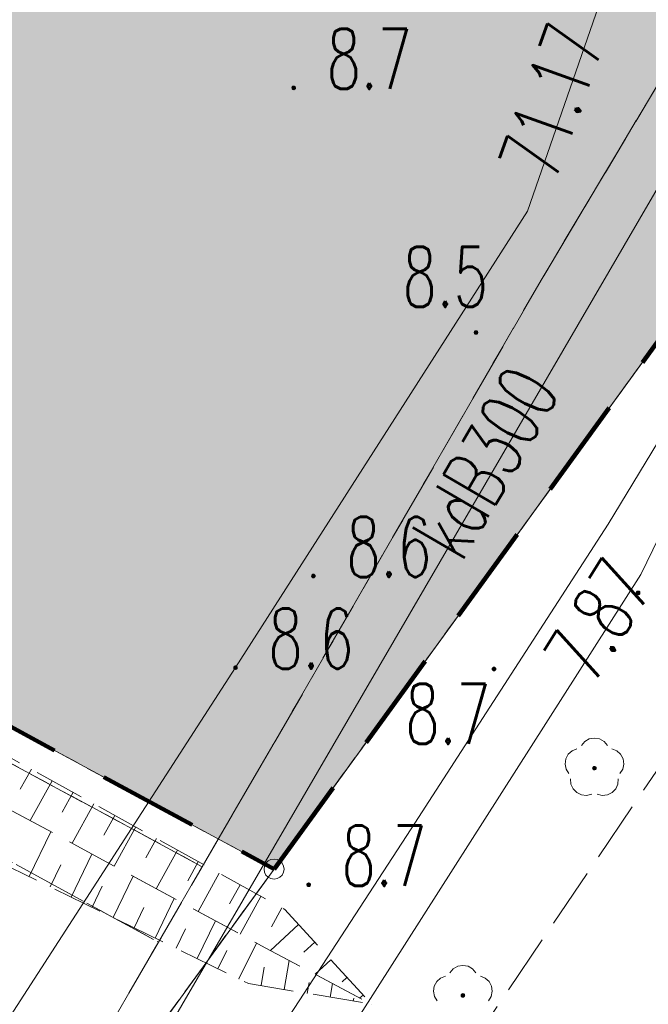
# Model space of a CAD drawing. Header units: millimetres. Extents: x -367306 to 168495, y -187323 to 82034.
# Tile 54 of 170: x 24988 to 40640, y -151441 to -126914. Entities that reach past the tile are written whole.
import ezdxf

# ---------------------------------------------------------------- set-up
doc = ezdxf.new("R2010")
doc.units = ezdxf.units.MM
doc.header["$MEASUREMENT"] = 0
for name, pattern in [('L_0_03', [1000, 500, -500]), ('L_0_05', [1750, 1250, -500]), ('L_0_06', [2000, 1500, -500]), ('Przerywana długa', [3900, 2500, -1400]), ('Przerywana gęsta', [900, 600, -300])]:
    doc.linetypes.add(name, pattern=pattern)
for name, color, linetype, lineweight in [('0_Nr_pióra__196', 1, 'Continuous', 100), ('Nowe_EGDE_Nr_pióra__8', 7, 'Continuous', 13), ('Nowe_EGDE_Nr_pióra__9', 7, 'Continuous', 13), ('Nowe_EGKK_Nr_pióra__8', 7, 'Continuous', 13), ('Nowe_EGKK_Nr_pióra__9', 7, 'Continuous', 13), ('Nowe_EGPG_Nr_pióra__8', 7, 'Continuous', 13), ('Nowe_EGPG_Nr_pióra__9', 7, 'Continuous', 13), ('Nowe_EGUG_Nr_pióra__8', 7, 'Continuous', 13), ('Nowe_EGUG_Nr_pióra__9', 7, 'Continuous', 13), ('Nowe_GUPPRZ_O_Nr_pióra__8', 7, 'Continuous', 13), ('Nowe_OTKJ_Nr_pióra__9', 7, 'Continuous', 13), ('Nowe_OTRK_Nr_pióra__8', 7, 'Continuous', 13), ('Nowe_OTRK_Nr_pióra__9', 7, 'Continuous', 13), ('Nowe_OTRN_Nr_pióra__7', 7, 'Continuous', 13), ('Nowe_OTRN_Nr_pióra__8', 7, 'Continuous', 13), ('Nowe_OTRN_Nr_pióra__9', 7, 'Continuous', 13), ('Nowe_OTRN_O_Nr_pióra__8', 7, 'Continuous', 13), ('Nowe_OTZL_Nr_pióra__8', 7, 'Continuous', 13), ('Nowe_OTZL_Nr_pióra__9', 7, 'Continuous', 13), ('Nowe_SUEP_Nr_pióra__8', 7, 'Continuous', 13), ('Nowe_SUEP_Nr_pióra__9', 7, 'Continuous', 13), ('Nowe_SUGP_Nr_pióra__8', 7, 'Continuous', 13), ('Nowe_SUGP_Nr_pióra__9', 7, 'Continuous', 13), ('Nowe_SUKP_Nr_pióra__9', 7, 'Continuous', 13), ('Nowe_SUKP_O_Nr_pióra__8', 7, 'Continuous', 13), ('Nowe_SUTP_Nr_pióra__8', 7, 'Continuous', 13), ('Nowe_SUTP_Nr_pióra__9', 7, 'Continuous', 13), ('sytuacja_Nr_pióra__1', 7, 'Continuous', 13)]:
    doc.layers.add(name, color=color, linetype=linetype, lineweight=lineweight)
for name, color, linetype, lineweight, true_color in [('0_Nr_pióra__240', 7, 'Continuous', 18, 0xdcf887), ('Nowe_OTZL_Nr_pióra__94', 7, 'Continuous', 13, 0xe4ad2c), ('sytuacja_Nr_pióra__65', 7, 'Continuous', 13, 0x80c2ff)]:
    doc.layers.add(name, color=color, linetype=linetype, lineweight=lineweight, true_color=true_color)
doc.styles.add('STYL_AUTOMATYCZNY_3', font='Simplex.shx')

msp = doc.modelspace()

# ---------------------------------------------------------------- hatches: boundary and pattern name
at = {"layer": '0_Nr_pióra__240', "linetype": 'Continuous', "lineweight": 0, "true_color": 0x2c311b}
msp.add_hatch(color=250, dxfattribs=at).paths.add_polyline_path([(1832.3, -134968.9), (3325.5, -137445.8), (6501.6, -134653), (31321.6, -148073), (43551.6, -131243), (52938.8, -105475.5), (50239.8, -104970.8), (50241.7, -104960.9, 0.4105608), (45483.3, -107953.9), (43454.5, -115678.8), (37652.4, -114156), (32816.1, -112886.7), (35989.5, -100795.2), (33381.6, -100123), (29323.2, -98604.3), (28971.6, -99353.7), (25882.9, -106410.1), (24650.6, -109225.4), (23018, -111586.2), (19968.1, -115996.2), (16289.2, -120183.4), (15001.3, -121648.2), (14544.7, -122167.6), (13419.4, -123278.9), (12674.7, -124012.8), (11388.1, -125280.7), (8915.3, -127717.6), (8238.5, -128359.6), (3301.6, -133843), (3061.6, -134723)])
at = {"layer": 'Nowe_OTRN_Nr_pióra__7', "linetype": 'Continuous', "lineweight": 13}
for points in [[(31766.6, -128613), (31768.2, -128624.7), (31772.6, -128635.5), (31779.8, -128644.8), (31789.1, -128652), (31800, -128656.5), (31811.6, -128658), (31823.3, -128656.5), (31834.1, -128652), (31843.4, -128644.8), (31850.6, -128635.5), (31855.1, -128624.7), (31856.6, -128613), (31855.1, -128601.4), (31850.6, -128590.5), (31843.4, -128581.2), (31834.1, -128574), (31823.3, -128569.6), (31811.6, -128568), (31800, -128569.6), (31789.1, -128574), (31779.8, -128581.2), (31772.6, -128590.5), (31768.2, -128601.4)], [(36304.5, -134706.4), (36306, -134718), (36310.5, -134728.9), (36317.7, -134738.2), (36327, -134745.3), (36337.9, -134749.8), (36349.5, -134751.4), (36361.1, -134749.8), (36372, -134745.3), (36381.3, -134738.2), (36388.5, -134728.9), (36393, -134718), (36394.5, -134706.4), (36393, -134694.7), (36388.5, -134683.9), (36381.3, -134674.6), (36372, -134667.4), (36361.1, -134662.9), (36349.5, -134661.4), (36337.9, -134662.9), (36327, -134667.4), (36317.7, -134674.6), (36310.5, -134683.9), (36306, -134694.7)], [(32256.6, -140773), (32258.2, -140784.7), (32262.6, -140795.5), (32269.8, -140804.8), (32279.1, -140812), (32290, -140816.5), (32301.6, -140818), (32313.3, -140816.5), (32324.1, -140812), (32333.4, -140804.8), (32340.6, -140795.5), (32345.1, -140784.7), (32346.6, -140773), (32345.1, -140761.4), (32340.6, -140750.5), (32333.4, -140741.2), (32324.1, -140734), (32313.3, -140729.6), (32301.6, -140728), (32290, -140729.6), (32279.1, -140734), (32269.8, -140741.2), (32262.6, -140750.5), (32258.2, -140761.4)], [(40341.1, -141192.6), (40342.7, -141204.2), (40347.2, -141215.1), (40354.3, -141224.4), (40363.6, -141231.5), (40374.5, -141236), (40386.1, -141237.6), (40397.8, -141236), (40408.6, -141231.5), (40417.9, -141224.4), (40425.1, -141215.1), (40429.6, -141204.2), (40431.1, -141192.6), (40429.6, -141180.9), (40425.1, -141170.1), (40417.9, -141160.7), (40408.6, -141153.6), (40397.8, -141149.1), (40386.1, -141147.6), (40374.5, -141149.1), (40363.6, -141153.6), (40354.3, -141160.7), (40347.2, -141170.1), (40342.7, -141180.9)], [(30316.6, -143053), (30318.2, -143064.7), (30322.6, -143075.5), (30329.8, -143084.8), (30339.1, -143092), (30350, -143096.5), (30361.6, -143098), (30373.3, -143096.5), (30384.1, -143092), (30393.4, -143084.8), (30400.6, -143075.5), (30405.1, -143064.7), (30406.6, -143053), (30405.1, -143041.4), (30400.6, -143030.5), (30393.4, -143021.2), (30384.1, -143014), (30373.3, -143009.6), (30361.6, -143008), (30350, -143009.6), (30339.1, -143014), (30329.8, -143021.2), (30322.6, -143030.5), (30318.2, -143041.4)], [(36753, -143090.1), (36754.5, -143101.8), (36759, -143112.6), (36766.2, -143121.9), (36775.5, -143129.1), (36786.4, -143133.6), (36798, -143135.1), (36809.7, -143133.6), (36820.5, -143129.1), (36829.8, -143121.9), (36837, -143112.6), (36841.5, -143101.8), (36843, -143090.1), (36841.5, -143078.5), (36837, -143067.6), (36829.8, -143058.3), (36820.5, -143051.2), (36809.7, -143046.7), (36798, -143045.1), (36786.4, -143046.7), (36775.5, -143051.2), (36766.2, -143058.3), (36759, -143067.6), (36754.5, -143078.5)], [(32136.6, -148463), (32138.2, -148474.7), (32142.6, -148485.5), (32149.8, -148494.8), (32159.1, -148502), (32170, -148506.5), (32181.6, -148508), (32193.3, -148506.5), (32204.1, -148502), (32213.4, -148494.8), (32220.6, -148485.5), (32225.1, -148474.7), (32226.6, -148463), (32225.1, -148451.4), (32220.6, -148440.5), (32213.4, -148431.2), (32204.1, -148424), (32193.3, -148419.6), (32181.6, -148418), (32170, -148419.6), (32159.1, -148424), (32149.8, -148431.2), (32142.6, -148440.5), (32138.2, -148451.4)]]:
    msp.add_hatch(color=7, dxfattribs=at).paths.add_polyline_path(points)
at = {"layer": 'Nowe_OTZL_Nr_pióra__94', "linetype": 'Continuous', "lineweight": 13, "true_color": 0xe4ad2c}
for points in [[(39298.6, -145603.6), (39312.5, -145601.4), (39325, -145595), (39335, -145585), (39341.4, -145572.5), (39343.6, -145558.6), (39341.4, -145544.6), (39335, -145532.1), (39325, -145522.1), (39312.5, -145515.8), (39298.6, -145513.6), (39284.7, -145515.8), (39272.1, -145522.1), (39262.2, -145532.1), (39255.8, -145544.6), (39253.6, -145558.6), (39255.8, -145572.5), (39262.2, -145585), (39272.1, -145595), (39284.7, -145601.4)], [(36022.7, -151265.2), (36036.6, -151263), (36049.1, -151256.6), (36059.1, -151246.7), (36065.5, -151234.1), (36067.7, -151220.2), (36065.5, -151206.3), (36059.1, -151193.8), (36049.1, -151183.8), (36036.6, -151177.4), (36022.7, -151175.2), (36008.8, -151177.4), (35996.2, -151183.8), (35986.3, -151193.8), (35979.9, -151206.3), (35977.7, -151220.2), (35979.9, -151234.1), (35986.3, -151246.7), (35996.2, -151256.6), (36008.8, -151263)]]:
    msp.add_hatch(color=42, dxfattribs=at).paths.add_polyline_path(points)
at = {"layer": 'sytuacja_Nr_pióra__65', "linetype": 'Continuous', "lineweight": 0, "true_color": 0x192633}
h = msp.add_hatch(color=179, dxfattribs=at)
h.paths.add_polyline_path([(-35518.4, -34473), (-67898.4, -84573), (-66138.4, -100353), (-58518.4, -110243), (-42598.4, -121143), (-16648.4, -132123), (-1348.4, -129693), (3325.5, -137445.8), (6501.6, -134653), (31321.6, -148073), (43551.6, -131243), (55981.6, -97123), (70921.6, -40873), (56311.6, -36173), (44331.6, -27593), (34641.9, -21548.3), (33406.4, -22351.9), (22129.7, -25856.9, 0.3125645), (16459.2, -35763.1, 0.0639815), (16561.6, -47403, -0.0641372), (20517.6, -68873.4, -0.1525468), (13695.5, -93630.2), (3435.8, -112923.9, -0.0818728), (1461.6, -115509.5), (-6521.8, -122921.4, -0.1451753), (-12306.4, -125248.3, -0.1061481), (-20698.4, -125033, -0.0211831), (-52070.1, -110031, -0.0156571), (-52613.6, -109720), (-56888.4, -107093), (-58193.1, -105873.8, -0.0772249), (-60088.2, -103457.7), (-61531.9, -100882.9, -0.0991166), (-62742.3, -97148), (-63291.3, -92429.4, -0.0773758), (-63172.5, -89355.1), (-62676, -86815.8, -0.093547), (-61301.5, -83370.5), (-34907, -41842.2, -0.0487492), (-33708.7, -40309.7), (-33683.4, -40283.1, -0.1375551), (-29041.8, -37523.5, -0.0442175), (-27588.1, -37267), (-16029.6, -36267.8, 0.1385926), (-10942.3, -34343.2), (-4215.8, -29365.2), (-2512.8, -27715.9, 0.2008798), (-1007.6, -25258.6), (-17808.4, -32663)])
h.paths.add_polyline_path([(33381.6, -100123), (34081.6, -98183), (16701.6, -91693), (16011.6, -93623)], flags=0)

# ---------------------------------------------------------------- linework, layer by layer
at = {"layer": '0_Nr_pióra__196', "color": 1, "linetype": 'Przerywana długa', "lineweight": 100}
msp.add_lwpolyline([(55981.6, -97123), (70921.6, -40873), (56311.6, -36173), (44331.6, -27593), (15671.6, -9583), (6061.6, -22143), (-17808.4, -32663), (-35518.4, -34473), (-67898.4, -84573), (-66138.4, -100353), (-58518.4, -110243), (-42598.4, -121143), (-16648.4, -132123), (-1348.4, -129693), (3325.5, -137445.8), (6501.6, -134653), (31321.6, -148073), (43551.6, -131243)], close=True, dxfattribs=at)
at = {"layer": 'Nowe_EGDE_Nr_pióra__8', "color": 7, "linetype": 'Continuous', "lineweight": 13}
msp.add_line((31321.6, -148073), (31321.7, -148073), dxfattribs=at)
msp.add_line((31321.6, -148073), (31321.7, -148073), dxfattribs=at)
msp.add_line((31321.6, -148073), (31321.7, -148073), dxfattribs=at)
at = {"layer": 'Nowe_EGDE_Nr_pióra__9', "color": 7, "linetype": 'Continuous', "lineweight": 13, "flags": 128}
for points in [[(55981.6, -97123), (70921.6, -40873), (56311.6, -36173), (44331.6, -27593), (15671.6, -9583), (6061.6, -22143), (-17808.4, -32663), (-35518.4, -34473), (-67898.4, -84573), (-66138.4, -100353), (-58518.4, -110243), (-42598.4, -121143), (-16648.4, -132123), (-1348.4, -129693), (3311.6, -137403), (6501.6, -134653), (31321.6, -148073), (43551.6, -131243)], [(3311.6, -137403), (19561.6, -164263), (31321.6, -148073), (6501.6, -134653)]]:
    msp.add_lwpolyline(points, close=True, dxfattribs=at)
msp.add_lwpolyline([(77721.6, -12313), (70921.6, -40873), (55981.6, -97123), (43551.6, -131243), (31321.6, -148073), (19561.6, -164263), (7973.4, -180602.1), (26296.8, -183770.5), (44701.6, -160023), (62321.6, -129663), (70431.6, -103153), (75611.6, -82253)], dxfattribs=at)
at = {"layer": 'Nowe_EGKK_Nr_pióra__8', "color": 7, "linetype": 'Continuous', "lineweight": 13}
for p, q in [((37971.6, -133403), (37971.7, -133403)), ((37971.6, -133403), (37971.7, -133403)), ((31361.6, -144863), (31361.7, -144863)), ((31361.6, -144863), (31361.7, -144863)), ((29531.6, -148013), (29531.7, -148013)), ((29531.6, -148013), (29531.7, -148013)), ((29531.6, -148013), (29531.7, -148013)), ((31321.6, -148073), (31321.7, -148073)), ((28441.6, -149893), (28441.7, -149893)), ((28441.6, -149893), (28441.7, -149893)), ((28441.6, -149893), (28441.7, -149893))]:
    msp.add_line(p, q, dxfattribs=at)
at = {"layer": 'Nowe_EGKK_Nr_pióra__9', "color": 7, "linetype": 'L_0_06', "lineweight": 13, "flags": 128}
for points in [[(29531.6, -148013), (31361.6, -144863), (37971.6, -133403), (44021.6, -123253), (49231.6, -107983), (55911.6, -88083), (57121.6, -88213), (55101.6, -97773), (55719.6, -97842.3), (55981.6, -97123), (70921.6, -40873), (56311.6, -36173), (55048, -35268), (41611.6, -68353), (57641.6, -74443), (60191.6, -64873), (66821.6, -44573), (68811.6, -45163), (62241.6, -69543), (59421.6, -76943), (58691.6, -82183), (56561.6, -81483), (55391.6, -79203), (39431.6, -73863), (31601.6, -96903), (29441.6, -101683), (23321.6, -113373), (12911.6, -125533), (3281.6, -133823), (5851.8, -135213.2)], [(43551.6, -131243), (55719.6, -97842.3), (55101.6, -97773), (57121.6, -88213), (55911.6, -88083), (49231.6, -107983), (44021.6, -123253), (37971.6, -133403), (31361.6, -144863), (29531.6, -148013), (28441.6, -149893), (25211.6, -155473), (25687.3, -155829.8), (31321.6, -148073)], [(1879.8, -135034.1), (3281.6, -133823), (5851.8, -135213.2), (29531.6, -148013), (28441.6, -149893), (4181.6, -136653)], [(19561.6, -164263), (25687.3, -155829.8), (25211.6, -155473), (28441.6, -149893), (4181.6, -136653), (1879.8, -135034.1), (3311.6, -137403)]]:
    msp.add_lwpolyline(points, close=True, dxfattribs=at)
at = {"layer": 'Nowe_EGPG_Nr_pióra__8', "color": 7, "linetype": 'Continuous', "lineweight": 13}
for p, q in [((31174.7, -147870.8), (31174.7, -147870.8)), ((31244.4, -147835.3), (31244.4, -147835.3)), ((31321.6, -147823), (31321.7, -147823)), ((31398.9, -147835.3), (31398.9, -147835.3)), ((31468.6, -147870.8), (31468.6, -147870.8)), ((31071.6, -148073), (31071.7, -148073)), ((31083.9, -147995.8), (31083.9, -147995.8)), ((31119.4, -147926.1), (31119.4, -147926.1)), ((31523.9, -147926.1), (31523.9, -147926.1)), ((31559.4, -147995.8), (31559.4, -147995.8)), ((31571.6, -148073), (31571.7, -148073)), ((31083.9, -148150.3), (31083.9, -148150.3)), ((31119.4, -148220), (31119.4, -148220)), ((31174.7, -148275.3), (31174.7, -148275.3)), ((31244.4, -148310.8), (31244.4, -148310.8)), ((31321.6, -148323), (31321.7, -148323)), ((31398.9, -148310.8), (31398.9, -148310.8)), ((31468.6, -148275.3), (31468.6, -148275.3)), ((31523.9, -148220), (31523.9, -148220)), ((31559.4, -148150.3), (31559.4, -148150.3))]:
    msp.add_line(p, q, dxfattribs=at)
at = {"layer": 'Nowe_EGPG_Nr_pióra__9', "color": 7, "linetype": 'Continuous', "lineweight": 13, "flags": 128}
msp.add_lwpolyline([(31321.6, -147823), (31398.9, -147835.3), (31468.6, -147870.8), (31523.9, -147926.1), (31559.4, -147995.8), (31571.6, -148073), (31559.4, -148150.3), (31523.9, -148220), (31468.6, -148275.3), (31398.9, -148310.8), (31321.6, -148323), (31244.4, -148310.8), (31174.7, -148275.3), (31119.4, -148220), (31083.9, -148150.3), (31071.6, -148073), (31083.9, -147995.8), (31119.4, -147926.1), (31174.7, -147870.8), (31244.4, -147835.3)], close=True, dxfattribs=at)
at = {"layer": 'Nowe_EGUG_Nr_pióra__8', "color": 7, "linetype": 'Continuous', "lineweight": 13}
for p, q in [((37971.6, -133403), (37971.7, -133403)), ((37971.6, -133403), (37971.7, -133403)), ((31361.6, -144863), (31361.7, -144863)), ((31361.6, -144863), (31361.7, -144863)), ((29531.6, -148013), (29531.7, -148013)), ((29531.6, -148013), (29531.7, -148013)), ((29531.6, -148013), (29531.7, -148013)), ((31321.6, -148073), (31321.7, -148073)), ((31321.6, -148073), (31321.7, -148073)), ((28441.6, -149893), (28441.7, -149893)), ((28441.6, -149893), (28441.7, -149893)), ((28441.6, -149893), (28441.7, -149893))]:
    msp.add_line(p, q, dxfattribs=at)
at = {"layer": 'Nowe_EGUG_Nr_pióra__9', "color": 7, "linetype": 'L_0_03', "lineweight": 13, "flags": 128}
for points in [[(26296.8, -183770.5), (29734.3, -179335.1), (40791.3, -165068.4), (44701.6, -160023), (58841.6, -138483), (62321.6, -129663), (66349.4, -116497.1), (70431.6, -103153), (75611.6, -82253), (77011.8, -79633.1), (78213.7, -77384.1), (78871.6, -76153), (79381.6, -73863), (80541.6, -68573), (84031.6, -52933), (88551.6, -30943), (83581.6, -29593), (82851.6, -26523), (83531.6, -22883), (87021.6, -12263), (87781.6, -9943), (92201.6, 2177), (95191.6, 10357), (105121.6, 30727), (70471.6, 39997), (75171.6, 3647), (76491.6, -4103), (77721.6, -12313), (70921.6, -40873), (55981.6, -97123), (55719.6, -97842.3), (43551.6, -131243), (31321.6, -148073), (25687.3, -155829.8), (19561.6, -164263), (7973.4, -180602.1)], [(29531.6, -148013), (31361.6, -144863), (37971.6, -133403), (44021.6, -123253), (49231.6, -107983), (55911.6, -88083), (57121.6, -88213), (55101.6, -97773), (55719.6, -97842.3), (55981.6, -97123), (70921.6, -40873), (56311.6, -36173), (55048, -35268), (41611.6, -68353), (57641.6, -74443), (60191.6, -64873), (66821.6, -44573), (68811.6, -45163), (62241.6, -69543), (59421.6, -76943), (58691.6, -82183), (56561.6, -81483), (55391.6, -79203), (39431.6, -73863), (31601.6, -96903), (29441.6, -101683), (23321.6, -113373), (12911.6, -125533), (3281.6, -133823), (5851.8, -135213.2)], [(43551.6, -131243), (55719.6, -97842.3), (55101.6, -97773), (57121.6, -88213), (55911.6, -88083), (49231.6, -107983), (44021.6, -123253), (37971.6, -133403), (31361.6, -144863), (29531.6, -148013), (28441.6, -149893), (25211.6, -155473), (25687.3, -155829.8), (31321.6, -148073)], [(1879.8, -135034.1), (3281.6, -133823), (5851.8, -135213.2), (29531.6, -148013), (28441.6, -149893), (4181.6, -136653)], [(19561.6, -164263), (25687.3, -155829.8), (25211.6, -155473), (28441.6, -149893), (4181.6, -136653), (1879.8, -135034.1), (3311.6, -137403)]]:
    msp.add_lwpolyline(points, close=True, dxfattribs=at)
at = {"layer": 'Nowe_OTKJ_Nr_pióra__9', "color": 7, "linetype": 'L_0_06', "lineweight": 13, "flags": 128}
msp.add_lwpolyline([(21472.8, -182936.3), (26882.7, -175776), (28540.7, -173581.5), (29691.4, -171973.5), (37465.7, -161109.1), (46145.3, -148356.4), (49972.2, -142287.6), (51641.5, -139022.6), (53138.9, -135757.7), (54527.5, -132715.9), (57342.3, -125022.1), (59763.9, -118137.3), (62318.9, -110873.1), (64720.1, -102390.1), (67644.1, -92101.9), (70126.7, -83617.2), (71230.4, -82306.4), (71874.3, -82536.4), (72338.2, -77200.1), (72304.6, -73825.8), (73717.2, -67166.3), (75064.8, -60878), (76317.6, -57755.4), (77397.9, -53052), (77381.6, -52943), (77241.6, -52403), (78911.6, -42093), (79431.6, -38873), (80221.6, -34063), (81181.6, -27813), (82081.6, -22403), (82421.6, -20413), (82891.6, -18473), (83461.6, -16453), (84951.6, -11803), (87421.6, -4163), (88041.6, -2283), (88671.6, -343), (89391.6, 1647), (92221.6, 8227), (93441.6, 10997), (94021.6, 12247), (97931.6, 20357), (100791.6, 26227), (101921.6, 28457), (103521.6, 31152.6), (96697.7, 32981.9), (95391.6, 30567), (93491.6, 27337), (90361.6, 21997), (89811.6, 21167), (89081.6, 20527), (88161.6, 20167), (87161.6, 20187), (86281.6, 20637), (85621.6, 21407), (85231.6, 22277), (85021.6, 23177), (84401.6, 27727), (83761.6, 32287), (83361.6, 35117), (83368.6, 36520.8), (82801.7, 36698.3), (75439, 38653.3), (75901.6, 36127), (76431.6, 32237), (76931.6, 28187), (78631.6, 15207), (78671.6, 13957), (78451.6, 6997), (78251.6, 2937), (77991.6, 1957), (77531.6, 1027), (77141.6, -3223), (77561.6, -4543), (77401.6, -6673), (76791.6, -11613), (75671.6, -19553), (74091.6, -29323), (72161.6, -41063), (70331.6, -51773), (67307.1, -65408.9), (64955.9, -76300.2), (60888.5, -93538.3), (58023.6, -105195.3), (54440.5, -115996.9), (49439.1, -128605.1), (44882, -139357.8), (42612.1, -143016.9), (35958.2, -152858.9), (27306.8, -165115.4), (15023.6, -181821.2)], close=True, dxfattribs=at)
at = {"layer": 'Nowe_OTRK_Nr_pióra__8', "color": 7, "linetype": 'Continuous', "lineweight": 13}
for p, q in [((25278.3, -145583.6), (25278.4, -145583.6)), ((25798, -145871.7), (25798, -145871.7)), ((25001.7, -146082.6), (25001.8, -146082.6)), ((26317.7, -146159.7), (26317.7, -146159.7)), ((26044, -146653.5), (26044, -146653.5)), ((26837.3, -146447.8), (26837.4, -146447.8)), ((25247.7, -146864.4), (25247.8, -146864.4)), ((27357, -146735.8), (27357.1, -146735.8)), ((25763.7, -147143.7), (25763.8, -147143.7)), ((27876.7, -147023.9), (27876.8, -147023.9)), ((27086.2, -147224.4), (27086.3, -147224.4)), ((28396.4, -147311.9), (28396.4, -147311.9)), ((26292.8, -147430.1), (26292.9, -147430.1)), ((28916.1, -147600), (28916.1, -147600)), ((26787.8, -147698.1), (26787.9, -147698.1)), ((28128.5, -147795.3), (28128.5, -147795.3)), ((29435.8, -147888.1), (29435.8, -147888.1)), ((26009.2, -147967.5), (26009.2, -147967.5)), ((27338, -147995.8), (27338, -147995.8)), ((25219.7, -148259), (25219.8, -148259)), ((27812, -148252.4), (27812, -148252.4)), ((29170.7, -148366.2), (29170.8, -148366.2)), ((29955.4, -148176.1), (29955.5, -148176.1)), ((25742.6, -148514.1), (25742.7, -148514.1)), ((27044.1, -148499.7), (27044.2, -148499.7)), ((28383.1, -148561.5), (28383.1, -148561.5)), ((30475.1, -148464.2), (30475.2, -148464.2)), ((26265.5, -148769.1), (26265.5, -148769.1)), ((28836.1, -148806.8), (28836.2, -148806.8)), ((30994.8, -148752.2), (30994.8, -148752.2)), ((26788.3, -149024.1), (26788.4, -149024.1)), ((28079.1, -149031.9), (28079.1, -149031.9)), ((30213, -148937.1), (30213, -148937.1)), ((31514.5, -149040.3), (31514.5, -149040.3)), ((31591.6, -149083), (31591.7, -149083)), ((27311.2, -149279.1), (27311.3, -149279.1)), ((29428.2, -149127.2), (29428.3, -149127.2)), ((29860.2, -149361.1), (29860.3, -149361.1)), ((27834.1, -149534.2), (27834.1, -149534.2)), ((29114, -149564.1), (29114, -149564.1)), ((31255.2, -149508), (31255.2, -149508)), ((31933.2, -149456.3), (31933.2, -149456.3)), ((28356.9, -149789.2), (28357, -149789.2)), ((30473.4, -149693), (30473.4, -149693)), ((28879.8, -150044.2), (28879.9, -150044.2)), ((30148.9, -150096.3), (30149, -150096.3)), ((30884.4, -149915.4), (30884.4, -149915.4)), ((31101.6, -150033), (31101.7, -150033)), ((31101.6, -150033), (31101.7, -150033)), ((31229, -150100.6), (31229, -150100.6)), ((32334.2, -149894.7), (32334.3, -149894.7)), ((29402.7, -150299.2), (29402.7, -150299.2)), ((32060.2, -150145.4), (32060.3, -150145.4)), ((32735.3, -150333.1), (32735.4, -150333.1)), ((29925.5, -150554.3), (29925.6, -150554.3)), ((31075.9, -150517.9), (31075.9, -150517.9)), ((31694.1, -150347.2), (31694.1, -150347.2)), ((30448.4, -150809.3), (30448.5, -150809.3)), ((32343.5, -150691.6), (32343.5, -150691.6)), ((33136.4, -150771.5), (33136.4, -150771.5)), ((30681.6, -150923), (30681.7, -150923)), ((30999.5, -150976), (30999.6, -150976)), ((31573.3, -151071.6), (31573.4, -151071.6)), ((32191.6, -150900.9), (32191.6, -150900.9)), ((32777.8, -150921.9), (32777.9, -150921.9)), ((33018.6, -150879.3), (33018.6, -150879.3)), ((32147.2, -151167.3), (32147.2, -151167.3)), ((32721, -151262.9), (32721.1, -151262.9)), ((33307.3, -151283.9), (33307.3, -151283.9)), ((33458, -151282.6), (33458, -151282.6)), ((33537.5, -151209.9), (33537.5, -151209.9)), ((33294.8, -151358.6), (33294.9, -151358.6)), ((33741.6, -151433), (33741.7, -151433)), ((33741.6, -151433), (33741.7, -151433))]:
    msp.add_line(p, q, dxfattribs=at)
at = {"layer": 'Nowe_OTRK_Nr_pióra__9', "color": 7, "linetype": 'L_0_05', "lineweight": 13, "flags": 128}
for points in [[(6031.6, -136963), (7581.6, -137733), (20441.6, -144263), (31101.6, -150033), (33741.6, -151433), (31591.6, -149083), (21091.6, -143263), (8601.6, -136503), (6101.6, -135473)], [(7581.6, -137733), (20441.6, -144263), (31101.6, -150033), (33741.6, -151433), (30681.6, -150923), (19671.6, -145553), (4761.6, -137453), (6031.6, -136963)]]:
    msp.add_lwpolyline(points, close=True, dxfattribs=at)
at = {"layer": 'Nowe_OTRK_Nr_pióra__9', "color": 7, "linetype": 'Continuous', "lineweight": 13, "flags": 128}
for points in [[(25278.3, -145583.6), (25001.7, -146082.6)], [(25798, -145871.7), (25247.7, -146864.4)], [(26317.7, -146159.7), (26044, -146653.5)], [(26837.3, -146447.8), (26292.8, -147430.1)], [(27357, -146735.8), (27086.2, -147224.4)], [(25763.7, -147143.7), (25219.7, -148259)], [(27876.7, -147023.9), (27338, -147995.8)], [(28396.4, -147311.9), (28128.5, -147795.3)], [(28916.1, -147600), (28383.1, -148561.5)], [(26787.8, -147698.1), (26265.5, -148769.1)], [(29435.8, -147888.1), (29170.7, -148366.2)], [(25742.6, -148514.1), (26009.2, -147967.5)], [(27812, -148252.4), (27311.2, -149279.1)], [(29955.4, -148176.1), (29428.2, -149127.2)], [(26788.3, -149024.1), (27044.1, -148499.7)], [(30475.1, -148464.2), (30213, -148937.1)], [(28836.1, -148806.8), (28356.9, -149789.2)], [(30994.8, -148752.2), (30473.4, -149693)], [(27834.1, -149534.2), (28079.1, -149031.9)], [(31514.5, -149040.3), (31255.2, -149508)], [(29860.2, -149361.1), (29402.7, -150299.2)], [(28879.8, -150044.2), (29114, -149564.1)], [(31933.2, -149456.3), (31229, -150100.6)], [(29925.5, -150554.3), (30148.9, -150096.3)], [(30884.4, -149915.4), (30448.4, -150809.3)], [(32334.2, -149894.7), (32060.2, -150145.4)], [(32735.3, -150333.1), (32343.5, -150691.6)], [(30999.5, -150976), (31075.9, -150517.9)], [(31694.1, -150347.2), (31573.3, -151071.6)], [(33136.4, -150771.5), (33018.6, -150879.3)], [(32147.2, -151167.3), (32191.6, -150900.9)], [(32777.8, -150921.9), (32721, -151262.9)], [(33294.8, -151358.6), (33307.3, -151283.9)], [(33537.5, -151209.9), (33458, -151282.6)]]:
    msp.add_lwpolyline(points, dxfattribs=at)
at = {"layer": 'Nowe_OTRN_Nr_pióra__8', "color": 7, "linetype": 'Continuous', "lineweight": 13}
for p, q in [((31766.6, -128613), (31766.7, -128613)), ((31768.2, -128601.4), (31768.2, -128601.4)), ((31768.2, -128624.7), (31768.2, -128624.7)), ((31772.6, -128590.5), (31772.7, -128590.5)), ((31772.6, -128635.5), (31772.7, -128635.5)), ((31779.8, -128581.2), (31779.9, -128581.2)), ((31779.8, -128644.8), (31779.9, -128644.8)), ((31789.1, -128574), (31789.2, -128574)), ((31789.1, -128652), (31789.2, -128652)), ((31800, -128569.6), (31800, -128569.6)), ((31800, -128656.5), (31800, -128656.5)), ((31811.6, -128568), (31811.7, -128568)), ((31811.6, -128658), (31811.7, -128658)), ((31823.3, -128569.6), (31823.3, -128569.6)), ((31823.3, -128656.5), (31823.3, -128656.5)), ((31834.1, -128574), (31834.2, -128574)), ((31834.1, -128652), (31834.2, -128652)), ((31843.4, -128581.2), (31843.5, -128581.2)), ((31843.4, -128644.8), (31843.5, -128644.8)), ((31850.6, -128590.5), (31850.6, -128590.5)), ((31850.6, -128635.5), (31850.6, -128635.5)), ((31855.1, -128601.4), (31855.1, -128601.4)), ((31855.1, -128624.7), (31855.1, -128624.7)), ((31856.6, -128613), (31856.7, -128613)), ((36304.5, -134706.4), (36304.6, -134706.4)), ((36306, -134694.7), (36306.1, -134694.7)), ((36306, -134718), (36306.1, -134718)), ((36310.5, -134683.9), (36310.6, -134683.9)), ((36310.5, -134728.9), (36310.6, -134728.9)), ((36317.7, -134674.6), (36317.7, -134674.6)), ((36317.7, -134738.2), (36317.7, -134738.2)), ((36327, -134667.4), (36327.1, -134667.4)), ((36327, -134745.3), (36327.1, -134745.3)), ((36337.9, -134662.9), (36337.9, -134662.9)), ((36337.9, -134749.8), (36337.9, -134749.8)), ((36349.5, -134661.4), (36349.6, -134661.4)), ((36349.5, -134751.4), (36349.6, -134751.4)), ((36361.1, -134662.9), (36361.2, -134662.9)), ((36361.1, -134749.8), (36361.2, -134749.8)), ((36372, -134667.4), (36372.1, -134667.4)), ((36372, -134745.3), (36372.1, -134745.3)), ((36381.3, -134674.6), (36381.4, -134674.6)), ((36381.3, -134738.2), (36381.4, -134738.2)), ((36388.5, -134683.9), (36388.5, -134683.9)), ((36388.5, -134728.9), (36388.5, -134728.9)), ((36393, -134694.7), (36393, -134694.7)), ((36393, -134718), (36393, -134718)), ((36394.5, -134706.4), (36394.6, -134706.4)), ((32256.6, -140773), (32256.7, -140773)), ((32258.2, -140761.4), (32258.2, -140761.4)), ((32262.6, -140750.5), (32262.7, -140750.5)), ((32269.8, -140741.2), (32269.9, -140741.2)), ((32279.1, -140734), (32279.2, -140734)), ((32290, -140729.6), (32290, -140729.6)), ((32301.6, -140728), (32301.7, -140728)), ((32313.3, -140729.6), (32313.3, -140729.6)), ((32324.1, -140734), (32324.2, -140734)), ((32333.4, -140741.2), (32333.5, -140741.2)), ((32340.6, -140750.5), (32340.6, -140750.5)), ((32345.1, -140761.4), (32345.1, -140761.4)), ((32346.6, -140773), (32346.7, -140773)), ((32258.2, -140784.7), (32258.2, -140784.7)), ((32262.6, -140795.5), (32262.7, -140795.5)), ((32269.8, -140804.8), (32269.9, -140804.8)), ((32279.1, -140812), (32279.2, -140812)), ((32290, -140816.5), (32290, -140816.5)), ((32301.6, -140818), (32301.7, -140818)), ((32313.3, -140816.5), (32313.3, -140816.5)), ((32324.1, -140812), (32324.2, -140812)), ((32333.4, -140804.8), (32333.5, -140804.8)), ((32340.6, -140795.5), (32340.6, -140795.5)), ((32345.1, -140784.7), (32345.1, -140784.7)), ((40341.1, -141192.6), (40341.2, -141192.6)), ((40342.7, -141180.9), (40342.7, -141180.9)), ((40342.7, -141204.2), (40342.7, -141204.2)), ((40347.2, -141170.1), (40347.2, -141170.1)), ((40347.2, -141215.1), (40347.2, -141215.1)), ((40354.3, -141160.7), (40354.4, -141160.7)), ((40354.3, -141224.4), (40354.4, -141224.4)), ((40363.6, -141153.6), (40363.7, -141153.6)), ((40363.6, -141231.5), (40363.7, -141231.5)), ((40374.5, -141149.1), (40374.5, -141149.1)), ((40374.5, -141236), (40374.5, -141236)), ((40386.1, -141147.6), (40386.2, -141147.6)), ((40386.1, -141237.6), (40386.2, -141237.6)), ((40397.8, -141149.1), (40397.8, -141149.1)), ((40397.8, -141236), (40397.8, -141236)), ((40408.6, -141153.6), (40408.7, -141153.6)), ((40408.6, -141231.5), (40408.7, -141231.5)), ((40417.9, -141160.7), (40418, -141160.7)), ((40417.9, -141224.4), (40418, -141224.4)), ((40425.1, -141170.1), (40425.1, -141170.1)), ((40425.1, -141215.1), (40425.1, -141215.1)), ((40429.6, -141180.9), (40429.6, -141180.9)), ((40429.6, -141204.2), (40429.6, -141204.2)), ((40431.1, -141192.6), (40431.2, -141192.6)), ((30316.6, -143053), (30316.7, -143053)), ((30318.2, -143041.4), (30318.2, -143041.4)), ((30318.2, -143064.7), (30318.2, -143064.7)), ((30322.6, -143030.5), (30322.7, -143030.5)), ((30322.6, -143075.5), (30322.7, -143075.5)), ((30329.8, -143021.2), (30329.9, -143021.2)), ((30329.8, -143084.8), (30329.9, -143084.8)), ((30339.1, -143014), (30339.2, -143014)), ((30339.1, -143092), (30339.2, -143092)), ((30350, -143009.6), (30350, -143009.6)), ((30350, -143096.5), (30350, -143096.5)), ((30361.6, -143008), (30361.7, -143008)), ((30361.6, -143098), (30361.7, -143098)), ((30373.3, -143009.6), (30373.3, -143009.6)), ((30373.3, -143096.5), (30373.3, -143096.5)), ((30384.1, -143014), (30384.2, -143014)), ((30384.1, -143092), (30384.2, -143092)), ((30393.4, -143021.2), (30393.5, -143021.2)), ((30393.4, -143084.8), (30393.5, -143084.8)), ((30400.6, -143030.5), (30400.6, -143030.5)), ((30400.6, -143075.5), (30400.6, -143075.5)), ((30405.1, -143041.4), (30405.1, -143041.4)), ((30405.1, -143064.7), (30405.1, -143064.7)), ((30406.6, -143053), (30406.7, -143053)), ((36753, -143090.1), (36753.1, -143090.1)), ((36754.5, -143078.5), (36754.6, -143078.5)), ((36754.5, -143101.8), (36754.6, -143101.8)), ((36759, -143067.6), (36759.1, -143067.6)), ((36759, -143112.6), (36759.1, -143112.6)), ((36766.2, -143058.3), (36766.2, -143058.3)), ((36766.2, -143121.9), (36766.2, -143121.9)), ((36775.5, -143051.2), (36775.6, -143051.2)), ((36775.5, -143129.1), (36775.6, -143129.1)), ((36786.4, -143046.7), (36786.4, -143046.7)), ((36786.4, -143133.6), (36786.4, -143133.6)), ((36798, -143045.1), (36798.1, -143045.1)), ((36798, -143135.1), (36798.1, -143135.1)), ((36809.7, -143046.7), (36809.7, -143046.7)), ((36809.7, -143133.6), (36809.7, -143133.6)), ((36820.5, -143051.2), (36820.6, -143051.2)), ((36820.5, -143129.1), (36820.6, -143129.1)), ((36829.8, -143058.3), (36829.9, -143058.3)), ((36829.8, -143121.9), (36829.9, -143121.9)), ((36837, -143067.6), (36837, -143067.6)), ((36837, -143112.6), (36837, -143112.6)), ((36841.5, -143078.5), (36841.5, -143078.5)), ((36841.5, -143101.8), (36841.5, -143101.8)), ((36843, -143090.1), (36843.1, -143090.1)), ((32136.6, -148463), (32136.7, -148463)), ((32138.2, -148451.4), (32138.2, -148451.4)), ((32138.2, -148474.7), (32138.2, -148474.7)), ((32142.6, -148440.5), (32142.7, -148440.5)), ((32142.6, -148485.5), (32142.7, -148485.5)), ((32149.8, -148431.2), (32149.9, -148431.2)), ((32149.8, -148494.8), (32149.9, -148494.8)), ((32159.1, -148424), (32159.2, -148424)), ((32159.1, -148502), (32159.2, -148502)), ((32170, -148419.6), (32170, -148419.6)), ((32170, -148506.5), (32170, -148506.5)), ((32181.6, -148418), (32181.7, -148418)), ((32181.6, -148508), (32181.7, -148508)), ((32193.3, -148419.6), (32193.3, -148419.6)), ((32193.3, -148506.5), (32193.3, -148506.5)), ((32204.1, -148424), (32204.2, -148424)), ((32204.1, -148502), (32204.2, -148502)), ((32213.4, -148431.2), (32213.5, -148431.2)), ((32213.4, -148494.8), (32213.5, -148494.8)), ((32220.6, -148440.5), (32220.6, -148440.5)), ((32220.6, -148485.5), (32220.6, -148485.5)), ((32225.1, -148451.4), (32225.1, -148451.4)), ((32225.1, -148474.7), (32225.1, -148474.7)), ((32226.6, -148463), (32226.7, -148463))]:
    msp.add_line(p, q, dxfattribs=at)
at = {"layer": 'Nowe_OTRN_Nr_pióra__9', "color": 7, "linetype": 'Continuous', "lineweight": 13, "flags": 128}
for points in [[(31766.6, -128613), (31768.2, -128624.7), (31772.6, -128635.5), (31779.8, -128644.8), (31789.1, -128652), (31800, -128656.5), (31811.6, -128658), (31823.3, -128656.5), (31834.1, -128652), (31843.4, -128644.8), (31850.6, -128635.5), (31855.1, -128624.7), (31856.6, -128613), (31855.1, -128601.4), (31850.6, -128590.5), (31843.4, -128581.2), (31834.1, -128574), (31823.3, -128569.6), (31811.6, -128568), (31800, -128569.6), (31789.1, -128574), (31779.8, -128581.2), (31772.6, -128590.5), (31768.2, -128601.4)], [(36304.5, -134706.4), (36306, -134718), (36310.5, -134728.9), (36317.7, -134738.2), (36327, -134745.3), (36337.9, -134749.8), (36349.5, -134751.4), (36361.1, -134749.8), (36372, -134745.3), (36381.3, -134738.2), (36388.5, -134728.9), (36393, -134718), (36394.5, -134706.4), (36393, -134694.7), (36388.5, -134683.9), (36381.3, -134674.6), (36372, -134667.4), (36361.1, -134662.9), (36349.5, -134661.4), (36337.9, -134662.9), (36327, -134667.4), (36317.7, -134674.6), (36310.5, -134683.9), (36306, -134694.7)], [(32256.6, -140773), (32258.2, -140784.7), (32262.6, -140795.5), (32269.8, -140804.8), (32279.1, -140812), (32290, -140816.5), (32301.6, -140818), (32313.3, -140816.5), (32324.1, -140812), (32333.4, -140804.8), (32340.6, -140795.5), (32345.1, -140784.7), (32346.6, -140773), (32345.1, -140761.4), (32340.6, -140750.5), (32333.4, -140741.2), (32324.1, -140734), (32313.3, -140729.6), (32301.6, -140728), (32290, -140729.6), (32279.1, -140734), (32269.8, -140741.2), (32262.6, -140750.5), (32258.2, -140761.4)], [(40341.1, -141192.6), (40342.7, -141204.2), (40347.2, -141215.1), (40354.3, -141224.4), (40363.6, -141231.5), (40374.5, -141236), (40386.1, -141237.6), (40397.8, -141236), (40408.6, -141231.5), (40417.9, -141224.4), (40425.1, -141215.1), (40429.6, -141204.2), (40431.1, -141192.6), (40429.6, -141180.9), (40425.1, -141170.1), (40417.9, -141160.7), (40408.6, -141153.6), (40397.8, -141149.1), (40386.1, -141147.6), (40374.5, -141149.1), (40363.6, -141153.6), (40354.3, -141160.7), (40347.2, -141170.1), (40342.7, -141180.9)], [(30316.6, -143053), (30318.2, -143064.7), (30322.6, -143075.5), (30329.8, -143084.8), (30339.1, -143092), (30350, -143096.5), (30361.6, -143098), (30373.3, -143096.5), (30384.1, -143092), (30393.4, -143084.8), (30400.6, -143075.5), (30405.1, -143064.7), (30406.6, -143053), (30405.1, -143041.4), (30400.6, -143030.5), (30393.4, -143021.2), (30384.1, -143014), (30373.3, -143009.6), (30361.6, -143008), (30350, -143009.6), (30339.1, -143014), (30329.8, -143021.2), (30322.6, -143030.5), (30318.2, -143041.4)], [(36753, -143090.1), (36754.5, -143101.8), (36759, -143112.6), (36766.2, -143121.9), (36775.5, -143129.1), (36786.4, -143133.6), (36798, -143135.1), (36809.7, -143133.6), (36820.5, -143129.1), (36829.8, -143121.9), (36837, -143112.6), (36841.5, -143101.8), (36843, -143090.1), (36841.5, -143078.5), (36837, -143067.6), (36829.8, -143058.3), (36820.5, -143051.2), (36809.7, -143046.7), (36798, -143045.1), (36786.4, -143046.7), (36775.5, -143051.2), (36766.2, -143058.3), (36759, -143067.6), (36754.5, -143078.5)], [(32136.6, -148463), (32138.2, -148474.7), (32142.6, -148485.5), (32149.8, -148494.8), (32159.1, -148502), (32170, -148506.5), (32181.6, -148508), (32193.3, -148506.5), (32204.1, -148502), (32213.4, -148494.8), (32220.6, -148485.5), (32225.1, -148474.7), (32226.6, -148463), (32225.1, -148451.4), (32220.6, -148440.5), (32213.4, -148431.2), (32204.1, -148424), (32193.3, -148419.6), (32181.6, -148418), (32170, -148419.6), (32159.1, -148424), (32149.8, -148431.2), (32142.6, -148440.5), (32138.2, -148451.4)]]:
    msp.add_lwpolyline(points, close=True, dxfattribs=at)
at = {"layer": 'Nowe_OTZL_Nr_pióra__8', "color": 7, "linetype": 'Continuous', "lineweight": 13}
for p, q in [((39058, -144895.9), (39058.1, -144895.9)), ((39170.6, -144831.1), (39170.7, -144831.1)), ((39298.6, -144808.6), (39298.6, -144808.6)), ((39426.5, -144831.1), (39426.6, -144831.1)), ((39539.1, -144895.9), (39539.2, -144895.9)), ((38742.7, -145125), (38742.7, -145125)), ((38863, -145076.1), (38863.1, -145076.1)), ((38974.3, -144995.2), (38974.4, -144995.2)), ((39622.9, -144995.2), (39622.9, -144995.2)), ((39734.1, -145076.1), (39734.2, -145076.1)), ((39854.5, -145125), (39854.5, -145125)), ((38585.3, -145326.8), (38585.3, -145326.8)), ((38646.2, -145212.1), (38646.3, -145212.1)), ((39950.9, -145212.1), (39951, -145212.1)), ((40011.9, -145326.8), (40011.9, -145326.8)), ((38567.2, -145455.4), (38567.2, -145455.4)), ((38594, -145582.6), (38594.1, -145582.6)), ((39253.6, -145558.6), (39253.6, -145558.6)), ((39255.8, -145544.6), (39255.8, -145544.6)), ((39255.8, -145572.5), (39255.8, -145572.5)), ((39262.2, -145532.1), (39262.2, -145532.1)), ((39262.2, -145585), (39262.2, -145585)), ((39272.1, -145522.1), (39272.2, -145522.1)), ((39272.1, -145595), (39272.2, -145595)), ((39284.7, -145515.8), (39284.7, -145515.8)), ((39284.7, -145601.4), (39284.7, -145601.4)), ((39298.6, -145513.6), (39298.6, -145513.6)), ((39298.6, -145603.6), (39298.6, -145603.6)), ((39312.5, -145515.8), (39312.5, -145515.8)), ((39312.5, -145601.4), (39312.5, -145601.4)), ((39325, -145522.1), (39325.1, -145522.1)), ((39325, -145595), (39325.1, -145595)), ((39335, -145532.1), (39335, -145532.1)), ((39335, -145585), (39335, -145585)), ((39341.4, -145544.6), (39341.4, -145544.6)), ((39341.4, -145572.5), (39341.4, -145572.5)), ((39343.6, -145558.6), (39343.6, -145558.6)), ((40003.2, -145582.6), (40003.2, -145582.6)), ((40030, -145455.4), (40030.1, -145455.4)), ((38662.6, -145692.9), (38662.7, -145692.9)), ((38705.1, -145823.7), (38705.2, -145823.7)), ((39892.1, -145823.7), (39892.1, -145823.7)), ((39934.6, -145692.9), (39934.6, -145692.9)), ((38714.5, -145953.3), (38714.5, -145953.3)), ((38767.5, -146071.9), (38767.5, -146071.9)), ((38857.7, -146165.3), (38857.8, -146165.3)), ((39739.4, -146165.3), (39739.5, -146165.3)), ((39829.7, -146071.9), (39829.8, -146071.9)), ((39882.7, -145953.3), (39882.8, -145953.3)), ((38974.5, -146222.3), (38974.5, -146222.3)), ((39103.7, -146236.1), (39103.7, -146236.1)), ((39229.8, -146204.9), (39229.9, -146204.9)), ((39367.4, -146204.9), (39367.4, -146204.9)), ((39493.5, -146236.1), (39493.5, -146236.1)), ((39622.7, -146222.3), (39622.7, -146222.3)), ((35782.1, -150557.5), (35782.2, -150557.5)), ((35894.7, -150492.7), (35894.8, -150492.7)), ((36022.7, -150470.2), (36022.7, -150470.2)), ((36150.6, -150492.7), (36150.7, -150492.7)), ((36263.2, -150557.5), (36263.3, -150557.5)), ((35466.7, -150786.7), (35466.8, -150786.7)), ((35587.1, -150737.7), (35587.2, -150737.7)), ((35698.4, -150656.9), (35698.4, -150656.9)), ((36346.9, -150656.9), (36347, -150656.9)), ((36458.2, -150737.7), (36458.3, -150737.7)), ((36578.6, -150786.7), (36578.6, -150786.7)), ((35309.4, -150988.5), (35309.4, -150988.5)), ((35370.3, -150873.7), (35370.4, -150873.7)), ((36675, -150873.7), (36675.1, -150873.7)), ((36736, -150988.5), (36736, -150988.5)), ((35291.2, -151117.1), (35291.3, -151117.1)), ((35318.1, -151244.2), (35318.1, -151244.2)), ((35977.7, -151220.2), (35977.7, -151220.2)), ((35979.9, -151206.3), (35979.9, -151206.3)), ((35979.9, -151234.1), (35979.9, -151234.1)), ((35986.3, -151193.8), (35986.3, -151193.8)), ((35986.3, -151246.7), (35986.3, -151246.7)), ((35996.2, -151183.8), (35996.3, -151183.8)), ((35996.2, -151256.6), (35996.3, -151256.6)), ((36008.8, -151177.4), (36008.8, -151177.4)), ((36008.8, -151263), (36008.8, -151263)), ((36022.7, -151175.2), (36022.7, -151175.2)), ((36022.7, -151265.2), (36022.7, -151265.2)), ((36036.6, -151177.4), (36036.6, -151177.4)), ((36036.6, -151263), (36036.6, -151263)), ((36049.1, -151183.8), (36049.2, -151183.8)), ((36049.1, -151256.6), (36049.2, -151256.6)), ((36059.1, -151193.8), (36059.1, -151193.8)), ((36059.1, -151246.7), (36059.1, -151246.7)), ((36065.5, -151206.3), (36065.5, -151206.3)), ((36065.5, -151234.1), (36065.5, -151234.1)), ((36067.7, -151220.2), (36067.7, -151220.2)), ((36727.2, -151244.2), (36727.3, -151244.2)), ((36754.1, -151117.1), (36754.1, -151117.1)), ((35386.7, -151354.5), (35386.7, -151354.5)), ((36658.6, -151354.5), (36658.7, -151354.5))]:
    msp.add_line(p, q, dxfattribs=at)
at = {"layer": 'Nowe_OTZL_Nr_pióra__9', "color": 7, "linetype": 'Continuous', "lineweight": 13, "flags": 128}
for points in [[(38974.3, -144995.2), (39058, -144895.9), (39170.6, -144831.1), (39298.6, -144808.6), (39426.5, -144831.1), (39539.1, -144895.9), (39622.9, -144995.2)], [(38662.6, -145692.9), (38594, -145582.6), (38567.2, -145455.4), (38585.3, -145326.8), (38646.2, -145212.1), (38742.7, -145125), (38863, -145076.1)], [(39734.1, -145076.1), (39854.5, -145125), (39950.9, -145212.1), (40011.9, -145326.8), (40030, -145455.4), (40003.2, -145582.6), (39934.6, -145692.9)], [(39229.8, -146204.9), (39103.7, -146236.1), (38974.5, -146222.3), (38857.7, -146165.3), (38767.5, -146071.9), (38714.5, -145953.3), (38705.1, -145823.7)], [(39892.1, -145823.7), (39882.7, -145953.3), (39829.7, -146071.9), (39739.4, -146165.3), (39622.7, -146222.3), (39493.5, -146236.1), (39367.4, -146204.9)], [(35698.4, -150656.9), (35782.1, -150557.5), (35894.7, -150492.7), (36022.7, -150470.2), (36150.6, -150492.7), (36263.2, -150557.5), (36346.9, -150656.9)], [(35386.7, -151354.5), (35318.1, -151244.2), (35291.2, -151117.1), (35309.4, -150988.5), (35370.3, -150873.7), (35466.7, -150786.7), (35587.1, -150737.7)], [(36458.2, -150737.7), (36578.6, -150786.7), (36675, -150873.7), (36736, -150988.5), (36754.1, -151117.1), (36727.2, -151244.2), (36658.6, -151354.5)]]:
    msp.add_lwpolyline(points, dxfattribs=at)
for points in [[(39298.6, -145603.6), (39312.5, -145601.4), (39325, -145595), (39335, -145585), (39341.4, -145572.5), (39343.6, -145558.6), (39341.4, -145544.6), (39335, -145532.1), (39325, -145522.1), (39312.5, -145515.8), (39298.6, -145513.6), (39284.7, -145515.8), (39272.1, -145522.1), (39262.2, -145532.1), (39255.8, -145544.6), (39253.6, -145558.6), (39255.8, -145572.5), (39262.2, -145585), (39272.1, -145595), (39284.7, -145601.4)], [(36022.7, -151265.2), (36036.6, -151263), (36049.1, -151256.6), (36059.1, -151246.7), (36065.5, -151234.1), (36067.7, -151220.2), (36065.5, -151206.3), (36059.1, -151193.8), (36049.1, -151183.8), (36036.6, -151177.4), (36022.7, -151175.2), (36008.8, -151177.4), (35996.2, -151183.8), (35986.3, -151193.8), (35979.9, -151206.3), (35977.7, -151220.2), (35979.9, -151234.1), (35986.3, -151246.7), (35996.2, -151256.6), (36008.8, -151263)]]:
    msp.add_lwpolyline(points, close=True, dxfattribs=at)
at = {"layer": 'Nowe_SUEP_Nr_pióra__8', "color": 7, "linetype": 'Continuous', "lineweight": 13}
msp.add_line((40451.6, -140733), (40451.7, -140733), dxfattribs=at)
msp.add_line((40451.6, -140733), (40451.7, -140733), dxfattribs=at)
at = {"layer": 'Nowe_SUEP_Nr_pióra__9', "color": 7, "linetype": 'Continuous', "lineweight": 13, "flags": 128}
msp.add_lwpolyline([(62920.2, 48206.4), (62831.6, 47947), (64461.6, 46657), (69081.6, 39547), (69851.6, 3557), (70051.6, -5533), (64801.6, -60783), (61861.6, -74133), (55161.6, -100453), (52561.6, -111263), (44341.6, -132743), (40451.6, -140733), (22601.6, -168733), (12586.7, -181399.8)], dxfattribs=at)
msp.add_lwpolyline([(62920.2, 48206.4), (62831.6, 47947), (64461.6, 46657), (69081.6, 39547), (69851.6, 3557), (70051.6, -5533), (64801.6, -60783), (61861.6, -74133), (55161.6, -100453), (52561.6, -111263), (44341.6, -132743), (40451.6, -140733), (22601.6, -168733), (12586.7, -181399.8)], dxfattribs=at)
at = {"layer": 'Nowe_SUGP_Nr_pióra__8', "color": 7, "linetype": 'Continuous', "lineweight": 13}
for p, q in [((37631.6, -131683), (37631.7, -131683)), ((30361.6, -143053), (30361.7, -143053))]:
    msp.add_line(p, q, dxfattribs=at)
at = {"layer": 'Nowe_SUGP_Nr_pióra__9', "color": 7, "linetype": 'Continuous', "lineweight": 13, "flags": 128}
msp.add_lwpolyline([(66511.6, 45387), (65451.6, 41947), (70441.6, 26607), (70591.6, 7417), (70271.6, -4513), (71051.6, -23613), (70711.6, -28373), (68611.6, -31223), (63031.6, -57593), (61161.6, -63813), (37631.6, -131683), (30361.6, -143053), (18781.6, -160973), (25371.6, -165403), (32631.6, -170383), (34091.6, -171413), (25221.5, -183584.5)], dxfattribs=at)
at = {"layer": 'Nowe_SUKP_Nr_pióra__9', "color": 7, "linetype": 'Continuous', "lineweight": 13, "flags": 128}
msp.add_lwpolyline([(53141.6, -98353), (46091.6, -122133), (26735.5, -155395.8)], dxfattribs=at)
at = {"layer": 'Nowe_SUTP_Nr_pióra__8', "color": 7, "linetype": 'Continuous', "lineweight": 13}
for p, q in [((39643.6, -139478), (39643.6, -139478)), ((34734.6, -147071.3), (34734.7, -147071.3))]:
    msp.add_line(p, q, dxfattribs=at)
at = {"layer": 'Nowe_SUTP_Nr_pióra__9', "color": 7, "linetype": 'Continuous', "lineweight": 13, "flags": 128}
msp.add_lwpolyline([(11260.8, -181170.5), (16471.5, -174238.1), (19452.2, -170500.6), (24891.1, -162266.2), (29035.7, -155831.5), (34734.6, -147071.3), (39643.6, -139478), (42120.7, -135387.3), (44075.2, -130796.6), (48468.4, -121012.6), (49975.2, -117491.8), (52488.8, -110783.5), (54097.4, -103354.7), (55499.7, -97979.2), (58559.3, -88146.5), (61218.6, -78617.5), (63969.7, -68926.2), (66235.8, -61361.1), (67905.1, -55003.6), (70185.2, -46428.6), (72414.4, -45841.4)], dxfattribs=at)
at = {"layer": 'sytuacja_Nr_pióra__1', "color": 7, "linetype": 'Przerywana gęsta', "lineweight": 13, "flags": 128}
msp.add_lwpolyline([(-35518.4, -34473), (-67898.4, -84573), (-66138.4, -100353), (-58518.4, -110243), (-42598.4, -121143), (-16648.4, -132123), (-1348.4, -129693), (3325.5, -137445.8), (6501.6, -134653), (31321.6, -148073), (43551.6, -131243), (55981.6, -97123), (70921.6, -40873), (56311.6, -36173), (44331.6, -27593), (34641.9, -21548.3), (33406.4, -22351.9), (22129.7, -25856.9, 0.3125645), (16459.2, -35763.1, 0.0639815), (16561.6, -47403, -0.0641372), (20517.6, -68873.4, -0.1525468), (13695.5, -93630.2), (3435.8, -112923.9, -0.0818728), (1461.6, -115509.5), (-6521.8, -122921.4, -0.1451753), (-12306.4, -125248.3, -0.1061481), (-20698.4, -125033, -0.0211831), (-52070.1, -110031, -0.0156571), (-52613.6, -109720), (-56888.4, -107093), (-58193.1, -105873.8, -0.0772249), (-60088.2, -103457.7), (-61531.9, -100882.9, -0.0991166), (-62742.3, -97148), (-63291.3, -92429.4, -0.0773758), (-63172.5, -89355.1), (-62676, -86815.8, -0.093547), (-61301.5, -83370.5), (-34907, -41842.2, -0.0487492), (-33708.7, -40309.7), (-33683.4, -40283.1, -0.1375551), (-29041.8, -37523.5, -0.0442175), (-27588.1, -37267), (-16029.6, -36267.8, 0.1385926), (-10942.3, -34343.2), (-4215.8, -29365.2), (-2512.8, -27715.9, 0.2008798), (-1007.6, -25258.6), (-17808.4, -32663)], format="xyb", close=True, dxfattribs=at)

# ---------------------------------------------------------------- texts
at = {"layer": 'Nowe_GUPPRZ_O_Nr_pióra__8', "color": 7, "linetype": 'Continuous', "lineweight": 13, "char_height": 1500, "attachment_point": 7, "style": 'STYL_AUTOMATYCZNY_3'}
for s, insert, rotation in [('\\A1;{\\W0.660000x;\\pql;\\FSimplex.shx;71.17}', (38307.2, -130988.6), 70.4), ('\\A1;{\\W0.660000x;\\pql;\\FSimplex.shx;7.87}', (39250.6, -143526.7), 58)]:
    msp.add_mtext(s, dxfattribs=dict(at, insert=insert, rotation=rotation))
at = {"layer": 'Nowe_OTRN_O_Nr_pióra__8', "color": 7, "linetype": 'Continuous', "lineweight": 13, "char_height": 1500, "attachment_point": 7, "style": 'STYL_AUTOMATYCZNY_3'}
for s, insert in [('\\A1;{\\W0.660000x;\\pql;\\FSimplex.shx;8.7}', (32632.3, -128640.7)), ('\\A1;{\\W0.660000x;\\pql;\\FSimplex.shx;8.5}', (34522.7, -134069.8)), ('\\A1;{\\W0.660000x;\\pql;\\FSimplex.shx;8.6}', (33122.3, -140800.7)), ('\\A1;{\\W0.660000x;\\pql;\\FSimplex.shx;8.6}', (31182.3, -143080.7)), ('\\A1;{\\W0.660000x;\\pql;\\FSimplex.shx;8.7}', (34591.7, -144954.9)), ('\\A1;{\\W0.660000x;\\pql;\\FSimplex.shx;8.7}', (33002.3, -148490.7))]:
    msp.add_mtext(s, dxfattribs=dict(at, insert=insert))
at = {"layer": 'Nowe_SUKP_O_Nr_pióra__8', "color": 7, "linetype": 'Continuous', "lineweight": 13, "insert": (35985.2, -140461.9), "char_height": 1500, "attachment_point": 7, "rotation": 59.8, "style": 'STYL_AUTOMATYCZNY_3'}
msp.add_mtext('\\A1;{\\W0.660000x;\\pql;\\FSimplex.shx;kdB300}', dxfattribs=at)

doc.saveas('drawing.dxf')
